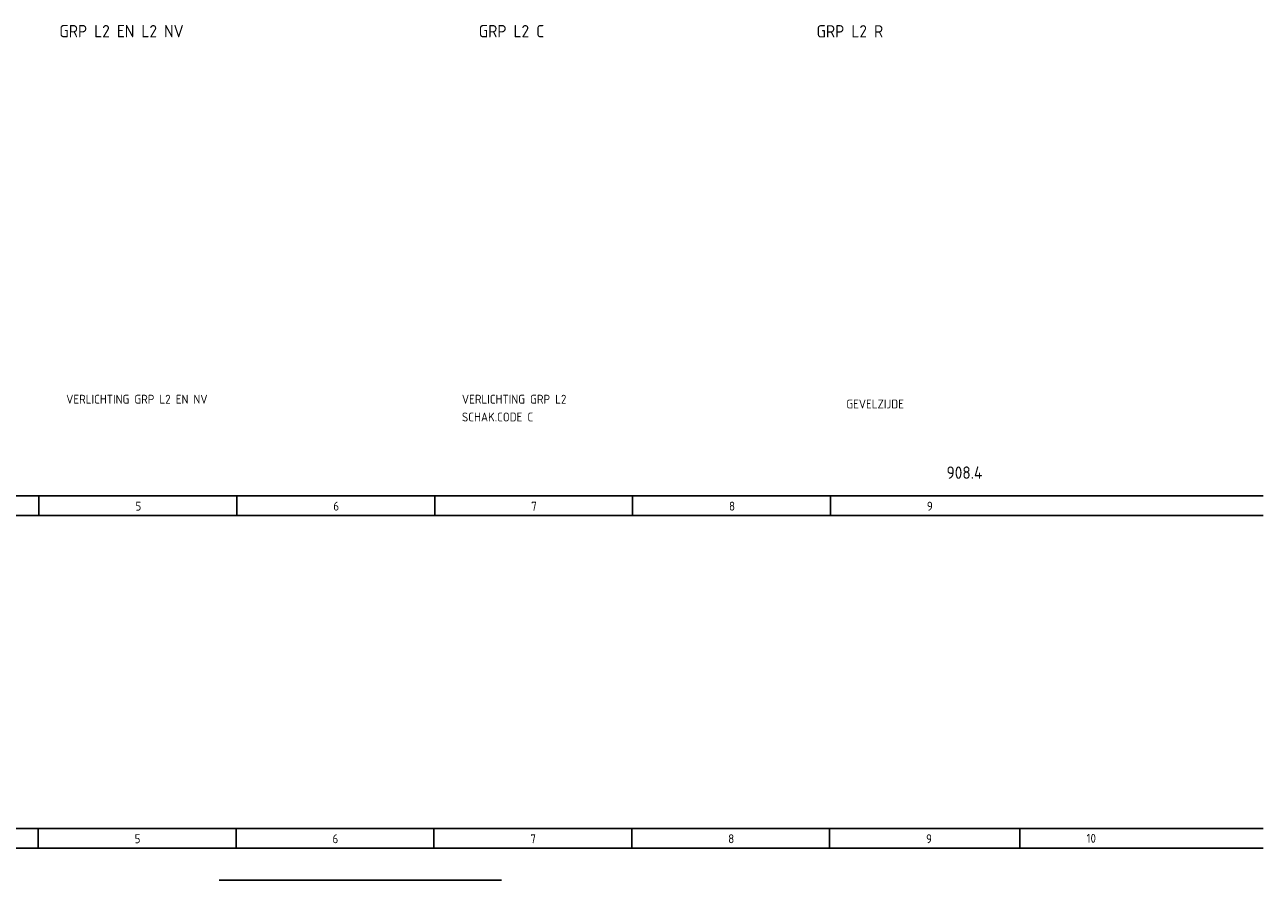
# Model space of a CAD drawing. Extents: x -390 to 1027, y 32 to 965.
# Tile 6 of 10: x 777 to 1027, y 322 to 495. Entities that reach past the tile are written whole.
import ezdxf

# ---------------------------------------------------------------- set-up
doc = ezdxf.new("R2010")
doc.units = 0
doc.linetypes.add('EPLANLINE7', pattern=[0])
for name, color, linetype in [('EL6121--', 3, 'CONTINUOUS'), ('EXTRA_TEKST', 7, 'CONTINUOUS'), ('ONDERHOEK', 1, 'CONTINUOUS'), ('SPEC_TEKST', 5, 'CONTINUOUS')]:
    doc.layers.add(name, color=color, linetype=linetype)
doc.styles.get("Standard").update_dxf_attribs({"font": 'ISOCP'})

msp = doc.modelspace()

# ---------------------------------------------------------------- linework, layer by layer
at = {"layer": 'EL6121--'}
for p, q in [((828.6, 322.4), (816.27, 322.4)), ((816.27, 322.4), (873.35, 322.4))]:
    msp.add_line(p, q, dxfattribs=at)
at = {"layer": 'ONDERHOEK', "color": 1, "linetype": 'EPLANLINE7'}
for p, q in [((522.2, 400.17), (1027.37, 400.17)), ((779.87, 400.17), (779.87, 396.17)), ((819.87, 400.17), (819.87, 396.17)), ((859.87, 400.17), (859.87, 396.17)), ((899.87, 400.17), (899.87, 396.17)), ((939.87, 400.17), (939.87, 396.17)), ((522.2, 396.17), (1027.37, 396.17)), ((522.2, 332.89), (1027.37, 332.89)), ((779.7, 332.89), (779.7, 328.89)), ((819.7, 332.89), (819.7, 328.89)), ((859.7, 332.89), (859.7, 328.89)), ((899.7, 332.89), (899.7, 328.89)), ((939.7, 332.89), (939.7, 328.89)), ((978.14, 332.93), (978.14, 328.93)), ((522.2, 328.89), (1027.37, 328.89))]:
    msp.add_line(p, q, dxfattribs=at)

# ---------------------------------------------------------------- texts
at = {"layer": 'EXTRA_TEKST', "color": 3}
for s, p in [('GRP L2 EN L2 NV', (783.99, 492.9)), ('GRP L2 C', (868.77, 492.9)), ('GRP L2 R', (937.06, 492.87))]:
    msp.add_text(s, height=2.5, dxfattribs=at).set_placement(p)
at = {"layer": 'ONDERHOEK', "color": 3}
msp.add_text('908.4', height=2.5, dxfattribs=at).set_placement((963.34, 403.6))
at = {"layer": 'ONDERHOEK', "color": 2}
for s, p in [('5 ', (799.37, 397.17)), ('6 ', (839.37, 397.17)), ('7 ', (879.37, 397.17)), ('8 ', (919.37, 397.17)), ('9 ', (959.37, 397.17)), ('5 ', (799.2, 329.89)), ('6 ', (839.2, 329.89)), ('7 ', (879.2, 329.89)), ('8 ', (919.2, 329.89)), ('9 ', (959.2, 329.89)), ('10', (991.64, 329.99))]:
    msp.add_text(s, height=1.8, dxfattribs=at).set_placement(p)
at = {"layer": 'SPEC_TEKST', "color": 2}
for s, p in [('VERLICHTING GRP L2 EN NV', (785.37, 418.8)), ('VERLICHTING GRP L2', (865.37, 418.8)), ('GEVELZIJDE', (943.08, 417.83)), ('SCHAK.CODE C', (865.37, 415.2))]:
    msp.add_text(s, height=1.8, dxfattribs=at).set_placement(p)

doc.saveas('drawing.dxf')
